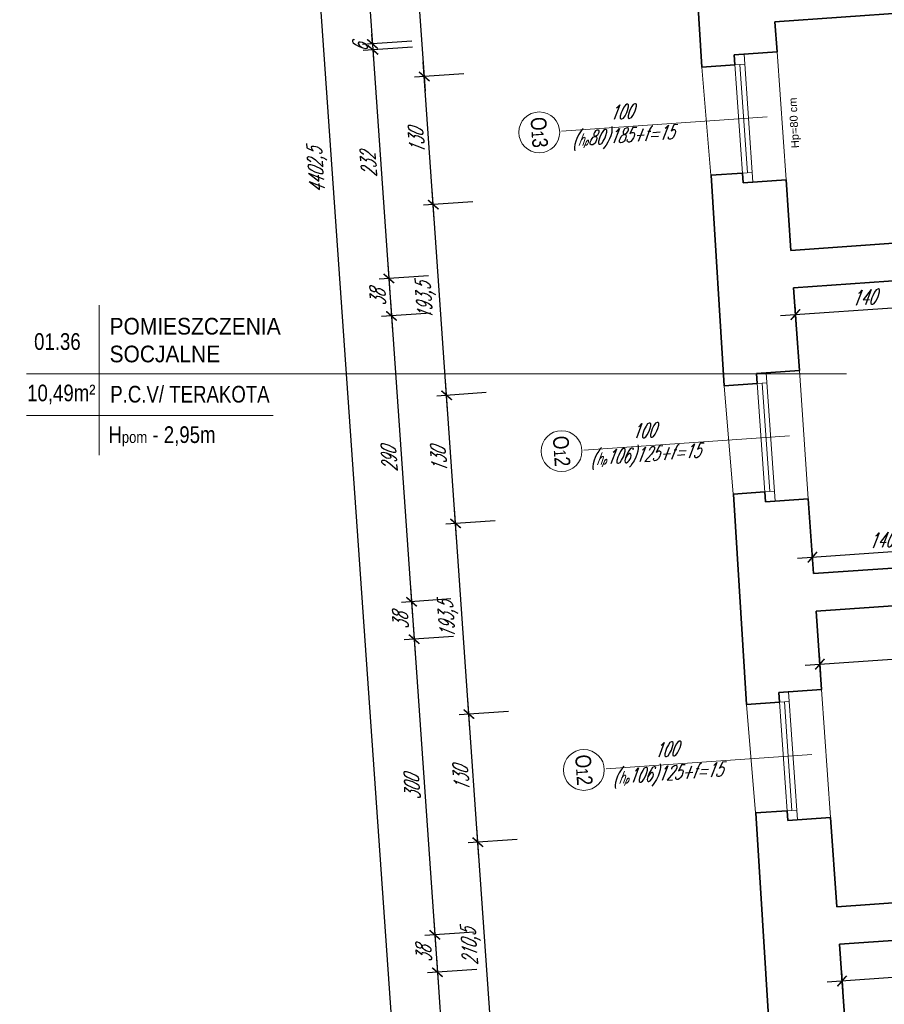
# Model space of a CAD drawing. Header units: millimetres. Extents: x 402 to 79005, y -7782 to 89952.
# Tile 200 of 256: x 21296 to 22171, y 37039 to 38036. Entities that reach past the tile are written whole.
import ezdxf

# ---------------------------------------------------------------- set-up
doc = ezdxf.new("R2010")
doc.units = ezdxf.units.MM
doc.header["$LTSCALE"] = 10
doc.layers.get('0').update_dxf_attribs({"lineweight": 0})
doc.layers.get('Defpoints').update_dxf_attribs({"color": 253})
for name, color, linetype, lineweight in [('01 parter - ściany', 253, 'Continuous', 35), ('03-01_okna', 253, 'Continuous', 15), ('04-1_widok', 253, 'Continuous', 5), ('05-01_wymiary', 253, 'Continuous', 5), ('05-03_opis', 253, 'Continuous', 5)]:
    doc.layers.add(name, color=color, linetype=linetype, lineweight=lineweight)
doc.styles.add('ariel', font='ARIAL.TTF', dxfattribs={"width": 0.8})
doc.styles.add('ariel_wym', font='simplex.shx', dxfattribs={"width": 0.65, "oblique": 25})
doc.styles.get("Standard").update_dxf_attribs({"font": 'arial.ttf'})
doc.dimstyles.new('ariel 50', dxfattribs={"dimtxt": 15, "dimasz": 10, "dimexe": 10, "dimexo": 0, "dimgap": 5, "dimtad": 1, "dimdec": 1, "dimrnd": 0.5, "dimtxsty": 'ariel_wym', "dimblk": 'ARCHTICK', "dimcen": 2.5, "dimdle": 15, "dimazin": 0, "dimtfac": 1, "dimtdec": 1, "dimtix": 1, "dimtmove": 0, "dimatfit": 3, "dimldrblk": 'DOT', "dimfxl": 0, "dimarcsym": 0})
doc.dimstyles.new('ariel 50 wnętrze', dxfattribs={"dimtxt": 15, "dimasz": 10, "dimexe": 10, "dimexo": 0, "dimgap": 5, "dimtad": 1, "dimdec": 1, "dimrnd": 0.5, "dimtxsty": 'ariel_wym', "dimblk": 'ARCHTICK', "dimcen": 2.5, "dimdle": 15, "dimazin": 0, "dimtfac": 1, "dimtdec": 1, "dimtix": 1, "dimtmove": 0, "dimatfit": 3, "dimldrblk": 'DOT', "dimfxl": 0, "dimarcsym": 0})

# ---------------------------------------------------------------- blocks, each defined once
blk = doc.blocks.new('_ArchTick')
at = {"color": 0, "linetype": 'ByBlock', "const_width": 0.15}
blk.add_lwpolyline([(-0.5, -0.5), (0.5, 0.5)], dxfattribs=at)
blk = doc.blocks.new('*D41')
at = {"layer": '05-01_wymiary', "color": 0, "lineweight": -2}
for p, q in [((21775.66, 36978.18), (21758.88, 37218.09)), ((21799.83, 37205.92), (21749.96, 37202.43)), ((21814.52, 36995.93), (21764.64, 36992.45))]:
    blk.add_line(p, q, dxfattribs=at)
at = {"layer": 'Defpoints', "color": 0}
for p in [(22116.88, 37228.09), (21759.93, 37203.13), (22131.56, 37018.1)]:
    blk.add_point(p, dxfattribs=at)
at = {"layer": '05-01_wymiary', "color": 0, "lineweight": -2, "xscale": 10, "yscale": 10, "zscale": 10}
for p, rotation in [((21759.93, 37203.13), 94.00000000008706), ((21774.61, 36993.14), 274.0000000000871)]:
    blk.add_blockref('_ArchTick', p, dxfattribs=dict(at, rotation=rotation))
at = {"layer": '05-01_wymiary', "color": 0, "insert": (21753.38, 37097.16), "char_height": 15, "attachment_point": 5, "rotation": 94, "style": 'ariel_wym'}
blk.add_mtext('210,5', dxfattribs=at)
blk = doc.blocks.new('_Dot')
at = {"color": 0, "linetype": 'ByBlock', "lineweight": -2}
blk.add_line((-0.5, 0), (-1, 0), dxfattribs=at)
at = {"color": 0, "linetype": 'ByBlock', "const_width": 0.5}
blk.add_lwpolyline([(-0.25, 0, 1), (0.25, 0, 1)], format="xyb", close=True, dxfattribs=at)
blk = doc.blocks.new('*D42')
at = {"layer": '05-01_wymiary', "color": 0, "lineweight": -2}
for p, q in [((21760.98, 37188.17), (21749.82, 37347.78)), ((21790.77, 37335.6), (21740.89, 37332.12)), ((21799.83, 37205.92), (21749.96, 37202.43))]:
    blk.add_line(p, q, dxfattribs=at)
at = {"layer": 'Defpoints', "color": 0}
for p in [(22107.81, 37357.77), (21750.86, 37332.81), (22116.88, 37228.09)]:
    blk.add_point(p, dxfattribs=at)
at = {"layer": '05-01_wymiary', "color": 0, "lineweight": -2, "xscale": 10, "yscale": 10, "zscale": 10}
for p, rotation in [((21750.86, 37332.81), 94.000000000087), ((21759.93, 37203.13), 274.000000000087)]:
    blk.add_blockref('_ArchTick', p, dxfattribs=dict(at, rotation=rotation))
at = {"layer": '05-01_wymiary', "color": 0, "insert": (21742.93, 37267.1), "char_height": 15, "attachment_point": 5, "rotation": 94, "style": 'ariel_wym'}
blk.add_mtext('130', dxfattribs=at)
blk = doc.blocks.new('*D43')
at = {"layer": '05-01_wymiary', "color": 0, "lineweight": -2}
for p, q in [((21751.91, 37317.85), (21736.32, 37540.81)), ((21777.27, 37528.63), (21727.39, 37525.14)), ((21790.77, 37335.6), (21740.89, 37332.12))]:
    blk.add_line(p, q, dxfattribs=at)
at = {"layer": 'Defpoints', "color": 0}
for p in [(22094.31, 37550.8), (21737.36, 37525.84), (22107.81, 37357.77)]:
    blk.add_point(p, dxfattribs=at)
at = {"layer": '05-01_wymiary', "color": 0, "lineweight": -2, "xscale": 10, "yscale": 10, "zscale": 10}
for p, rotation in [((21737.36, 37525.84), 94.00000000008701), ((21750.86, 37332.81), 274.000000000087)]:
    blk.add_blockref('_ArchTick', p, dxfattribs=dict(at, rotation=rotation))
at = {"layer": '05-01_wymiary', "color": 0, "insert": (21730.22, 37428.36), "char_height": 15, "attachment_point": 5, "rotation": 94, "style": 'ariel_wym'}
blk.add_mtext('193,5', dxfattribs=at)
blk = doc.blocks.new('*D44')
at = {"layer": '05-01_wymiary', "color": 0, "lineweight": -2}
for p, q in [((21738.41, 37510.88), (21727.25, 37670.49)), ((21768.2, 37658.32), (21718.32, 37654.83)), ((21777.27, 37528.63), (21727.39, 37525.14))]:
    blk.add_line(p, q, dxfattribs=at)
at = {"layer": 'Defpoints', "color": 0}
for p in [(22085.25, 37680.49), (21728.3, 37655.53), (22094.31, 37550.8)]:
    blk.add_point(p, dxfattribs=at)
at = {"layer": '05-01_wymiary', "color": 0, "lineweight": -2, "xscale": 10, "yscale": 10, "zscale": 10}
for p, rotation in [((21728.3, 37655.53), 94.00000000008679), ((21737.36, 37525.84), 274.0000000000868)]:
    blk.add_blockref('_ArchTick', p, dxfattribs=dict(at, rotation=rotation))
at = {"layer": '05-01_wymiary', "color": 0, "insert": (21720.36, 37589.81), "char_height": 15, "attachment_point": 5, "rotation": 94, "style": 'ariel_wym'}
blk.add_mtext('130', dxfattribs=at)
blk = doc.blocks.new('*D45')
at = {"layer": '05-01_wymiary', "color": 0, "lineweight": -2}
for p, q in [((21729.34, 37640.56), (21713.75, 37863.52)), ((21754.7, 37851.34), (21704.82, 37847.86)), ((21768.2, 37658.32), (21718.32, 37654.83))]:
    blk.add_line(p, q, dxfattribs=at)
at = {"layer": 'Defpoints', "color": 0}
for p in [(22071.75, 37873.51), (21714.8, 37848.55), (22085.25, 37680.49)]:
    blk.add_point(p, dxfattribs=at)
at = {"layer": '05-01_wymiary', "color": 0, "lineweight": -2, "xscale": 10, "yscale": 10, "zscale": 10}
for p, rotation in [((21714.8, 37848.55), 94.0000000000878), ((21728.3, 37655.53), 274.0000000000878)]:
    blk.add_blockref('_ArchTick', p, dxfattribs=dict(at, rotation=rotation))
at = {"layer": '05-01_wymiary', "color": 0, "insert": (21707.65, 37751.07), "char_height": 15, "attachment_point": 5, "rotation": 94, "style": 'ariel_wym'}
blk.add_mtext('193,5', dxfattribs=at)
blk = doc.blocks.new('*D46')
at = {"layer": '05-01_wymiary', "color": 0, "lineweight": -2}
for p, q in [((21715.84, 37833.59), (21704.68, 37993.2)), ((21745.63, 37981.03), (21695.75, 37977.54)), ((21754.7, 37851.34), (21704.82, 37847.86))]:
    blk.add_line(p, q, dxfattribs=at)
at = {"layer": 'Defpoints', "color": 0}
for p in [(22062.68, 38003.2), (21705.73, 37978.24), (22071.75, 37873.51)]:
    blk.add_point(p, dxfattribs=at)
at = {"layer": '05-01_wymiary', "color": 0, "lineweight": -2, "xscale": 10, "yscale": 10, "zscale": 10}
for p, rotation in [((21705.73, 37978.24), 94.00000000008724), ((21714.8, 37848.55), 274.0000000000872)]:
    blk.add_blockref('_ArchTick', p, dxfattribs=dict(at, rotation=rotation))
at = {"layer": '05-01_wymiary', "color": 0, "insert": (21697.79, 37912.52), "char_height": 15, "attachment_point": 5, "rotation": 94, "style": 'ariel_wym'}
blk.add_mtext('130', dxfattribs=at)
blk = doc.blocks.new('*D47')
at = {"layer": '05-01_wymiary', "color": 0, "lineweight": -2}
for p, q in [((21706.78, 37963.27), (21691.01, 38188.72)), ((21731.96, 38176.55), (21682.08, 38173.06)), ((21745.63, 37981.03), (21695.75, 37977.54))]:
    blk.add_line(p, q, dxfattribs=at)
at = {"layer": 'Defpoints', "color": 0}
for p in [(22049.01, 38198.72), (21692.06, 38173.76), (22062.68, 38003.2)]:
    blk.add_point(p, dxfattribs=at)
at = {"layer": '05-01_wymiary', "color": 0, "lineweight": -2, "xscale": 10, "yscale": 10, "zscale": 10}
for p, rotation in [((21692.06, 38173.76), 94.0000000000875), ((21705.73, 37978.24), 274.0000000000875)]:
    blk.add_blockref('_ArchTick', p, dxfattribs=dict(at, rotation=rotation))
at = {"layer": '05-01_wymiary', "color": 0, "insert": (21686.42, 38075.13), "char_height": 15, "attachment_point": 5, "rotation": 94, "style": 'ariel_wym'}
blk.add_mtext('196', dxfattribs=at)
blk = doc.blocks.new('*D73')
at = {"layer": '05-01_wymiary', "color": 0, "lineweight": -2}
for p, q in [((21628.09, 38371.78), (21654.35, 37996.23)), ((21669.04, 38359.61), (21619.16, 38356.12)), ((21693.21, 38013.98), (21643.33, 38010.49))]:
    blk.add_line(p, q, dxfattribs=at)
at = {"layer": 'Defpoints', "color": 0}
for p in [(22035.96, 38385.26), (22060.13, 38039.64), (21653.3, 38011.19)]:
    blk.add_point(p, dxfattribs=at)
at = {"layer": '05-01_wymiary', "color": 0, "lineweight": -2, "xscale": 10, "yscale": 10, "zscale": 10}
for p, rotation in [((21629.14, 38356.82), 94.00000000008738), ((21653.3, 38011.19), 274.0000000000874)]:
    blk.add_blockref('_ArchTick', p, dxfattribs=dict(at, rotation=rotation))
at = {"layer": '05-01_wymiary', "color": 0, "insert": (21627.32, 38183.03), "char_height": 15, "attachment_point": 5, "rotation": 94, "style": 'ariel_wym'}
blk.add_mtext('346,5', dxfattribs=at)
blk = doc.blocks.new('*D74')
at = {"layer": '05-01_wymiary', "color": 0, "lineweight": -2}
for p, q in [((21653.3, 38011.19), (21652.61, 38021.17)), ((21693.21, 38013.98), (21643.33, 38010.49)), ((21693.62, 38008), (21643.75, 38004.51)), ((21653.3, 38011.19), (21653.72, 38005.21)), ((21653.72, 38005.21), (21654.42, 37995.23))]:
    blk.add_line(p, q, dxfattribs=at)
at = {"layer": 'Defpoints', "color": 0}
for p in [(22060.13, 38039.64), (22060.55, 38033.66), (21653.72, 38005.21)]:
    blk.add_point(p, dxfattribs=at)
at = {"layer": '05-01_wymiary', "color": 0, "lineweight": -2, "xscale": 10, "yscale": 10, "zscale": 10}
for p, rotation in [((21653.3, 38011.19), 274.0000000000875), ((21653.72, 38005.21), 94.0000000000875)]:
    blk.add_blockref('_ArchTick', p, dxfattribs=dict(at, rotation=rotation))
at = {"layer": '05-01_wymiary', "color": 0, "insert": (21641.04, 38007.33), "char_height": 15, "attachment_point": 5, "rotation": 94, "style": 'ariel_wym'}
blk.add_mtext('6', dxfattribs=at)
blk = doc.blocks.new('*D75')
at = {"layer": '05-01_wymiary', "color": 0, "lineweight": -2}
for p, q in [((21652.68, 38020.17), (21670.95, 37758.81)), ((21693.62, 38008), (21643.75, 38004.51)), ((21709.81, 37776.56), (21659.93, 37773.07))]:
    blk.add_line(p, q, dxfattribs=at)
at = {"layer": 'Defpoints', "color": 0}
for p in [(22060.55, 38033.66), (22076.73, 37802.22), (21669.91, 37773.77)]:
    blk.add_point(p, dxfattribs=at)
at = {"layer": '05-01_wymiary', "color": 0, "lineweight": -2, "xscale": 10, "yscale": 10, "zscale": 10}
for p, rotation in [((21653.72, 38005.21), 94.0000000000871), ((21669.91, 37773.77), 274.0000000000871)]:
    blk.add_blockref('_ArchTick', p, dxfattribs=dict(at, rotation=rotation))
at = {"layer": '05-01_wymiary', "color": 0, "insert": (21649.34, 37888.62), "char_height": 15, "attachment_point": 5, "rotation": 94, "style": 'ariel_wym'}
blk.add_mtext('232', dxfattribs=at)
blk = doc.blocks.new('*D76')
at = {"layer": '05-01_wymiary', "color": 0, "lineweight": -2}
for p, q in [((21668.86, 37788.74), (21673.6, 37720.9)), ((21709.81, 37776.56), (21659.93, 37773.07)), ((21712.46, 37738.65), (21662.58, 37735.17))]:
    blk.add_line(p, q, dxfattribs=at)
at = {"layer": 'Defpoints', "color": 0}
for p in [(22076.73, 37802.22), (22079.38, 37764.31), (21672.56, 37735.86)]:
    blk.add_point(p, dxfattribs=at)
at = {"layer": '05-01_wymiary', "color": 0, "lineweight": -2, "xscale": 10, "yscale": 10, "zscale": 10}
for p, rotation in [((21669.91, 37773.77), 94.0000000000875), ((21672.56, 37735.86), 274.0000000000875)]:
    blk.add_blockref('_ArchTick', p, dxfattribs=dict(at, rotation=rotation))
at = {"layer": '05-01_wymiary', "color": 0, "insert": (21658.76, 37753.95), "char_height": 15, "attachment_point": 5, "rotation": 94, "style": 'ariel_wym'}
blk.add_mtext('38', dxfattribs=at)
blk = doc.blocks.new('*D77')
at = {"layer": '05-01_wymiary', "color": 0, "lineweight": -2}
for p, q in [((21671.51, 37750.83), (21693.83, 37431.61)), ((21712.46, 37738.65), (21662.58, 37735.17)), ((21732.69, 37449.36), (21682.81, 37445.87))]:
    blk.add_line(p, q, dxfattribs=at)
at = {"layer": 'Defpoints', "color": 0}
for p in [(22079.38, 37764.31), (22099.61, 37475.02), (21692.79, 37446.57)]:
    blk.add_point(p, dxfattribs=at)
at = {"layer": '05-01_wymiary', "color": 0, "lineweight": -2, "xscale": 10, "yscale": 10, "zscale": 10}
for p, rotation in [((21672.56, 37735.86), 94.00000000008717), ((21692.79, 37446.57), 274.0000000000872)]:
    blk.add_blockref('_ArchTick', p, dxfattribs=dict(at, rotation=rotation))
at = {"layer": '05-01_wymiary', "color": 0, "insert": (21670.2, 37590.35), "char_height": 15, "attachment_point": 5, "rotation": 94, "style": 'ariel_wym'}
blk.add_mtext('290', dxfattribs=at)
blk = doc.blocks.new('*D78')
at = {"layer": '05-01_wymiary', "color": 0, "lineweight": -2}
for p, q in [((21691.74, 37461.53), (21696.48, 37393.7)), ((21732.69, 37449.36), (21682.81, 37445.87)), ((21735.34, 37411.45), (21685.46, 37407.97))]:
    blk.add_line(p, q, dxfattribs=at)
at = {"layer": 'Defpoints', "color": 0}
for p in [(22099.61, 37475.02), (22102.26, 37437.11), (21695.44, 37408.66)]:
    blk.add_point(p, dxfattribs=at)
at = {"layer": '05-01_wymiary', "color": 0, "lineweight": -2, "xscale": 10, "yscale": 10, "zscale": 10}
for p, rotation in [((21692.79, 37446.57), 94.0000000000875), ((21695.44, 37408.66), 274.0000000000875)]:
    blk.add_blockref('_ArchTick', p, dxfattribs=dict(at, rotation=rotation))
at = {"layer": '05-01_wymiary', "color": 0, "insert": (21681.64, 37426.75), "char_height": 15, "attachment_point": 5, "rotation": 94, "style": 'ariel_wym'}
blk.add_mtext('38', dxfattribs=at)
blk = doc.blocks.new('*D79')
at = {"layer": '05-01_wymiary', "color": 0, "lineweight": -2}
for p, q in [((21694.39, 37423.63), (21717.41, 37094.43)), ((21735.34, 37411.45), (21685.46, 37407.97)), ((21756.27, 37112.18), (21706.39, 37108.7))]:
    blk.add_line(p, q, dxfattribs=at)
at = {"layer": 'Defpoints', "color": 0}
for p in [(22102.26, 37437.11), (22123.19, 37137.84), (21716.36, 37109.39)]:
    blk.add_point(p, dxfattribs=at)
at = {"layer": '05-01_wymiary', "color": 0, "lineweight": -2, "xscale": 10, "yscale": 10, "zscale": 10}
for p, rotation in [((21695.44, 37408.66), 94.00000000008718), ((21716.36, 37109.39), 274.0000000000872)]:
    blk.add_blockref('_ArchTick', p, dxfattribs=dict(at, rotation=rotation))
at = {"layer": '05-01_wymiary', "color": 0, "insert": (21693.43, 37258.16), "char_height": 15, "attachment_point": 5, "rotation": 94, "style": 'ariel_wym'}
blk.add_mtext('300', dxfattribs=at)
blk = doc.blocks.new('*D80')
at = {"layer": '05-01_wymiary', "color": 0, "lineweight": -2}
for p, q in [((21715.32, 37124.36), (21720.06, 37056.52)), ((21756.27, 37112.18), (21706.39, 37108.7)), ((21758.92, 37074.28), (21709.04, 37070.79))]:
    blk.add_line(p, q, dxfattribs=at)
at = {"layer": 'Defpoints', "color": 0}
for p in [(22123.19, 37137.84), (22125.84, 37099.94), (21719.01, 37071.49)]:
    blk.add_point(p, dxfattribs=at)
at = {"layer": '05-01_wymiary', "color": 0, "lineweight": -2, "xscale": 10, "yscale": 10, "zscale": 10}
for p, rotation in [((21716.36, 37109.39), 94.00000000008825), ((21719.01, 37071.49), 274.0000000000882)]:
    blk.add_blockref('_ArchTick', p, dxfattribs=dict(at, rotation=rotation))
at = {"layer": '05-01_wymiary', "color": 0, "insert": (21705.22, 37089.57), "char_height": 15, "attachment_point": 5, "rotation": 94, "style": 'ariel_wym'}
blk.add_mtext('38', dxfattribs=at)
blk = doc.blocks.new('*D81')
at = {"layer": '05-01_wymiary', "color": 0, "lineweight": -2}
for p, q in [((21717.97, 37086.45), (21764.91, 36415.09)), ((21758.92, 37074.28), (21709.04, 37070.79)), ((21803.77, 36432.84), (21753.89, 36429.36))]:
    blk.add_line(p, q, dxfattribs=at)
at = {"layer": 'Defpoints', "color": 0}
for p in [(22125.84, 37099.94), (22170.57, 36458.49), (21763.87, 36430.05)]:
    blk.add_point(p, dxfattribs=at)
at = {"layer": '05-01_wymiary', "color": 0, "lineweight": -2, "xscale": 10, "yscale": 10, "zscale": 10}
for p, rotation in [((21719.01, 37071.49), 94.00000000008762), ((21763.87, 36430.05), 274.0000000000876)]:
    blk.add_blockref('_ArchTick', p, dxfattribs=dict(at, rotation=rotation))
at = {"layer": '05-01_wymiary', "color": 0, "insert": (21728.97, 36749.9), "char_height": 15, "attachment_point": 5, "rotation": 94, "style": 'ariel_wym'}
blk.add_mtext('643', dxfattribs=at)
blk = doc.blocks.new('*D84')
at = {"layer": '05-01_wymiary', "color": 0, "lineweight": -2}
for p, q in [((21457.46, 40095.08), (21766.67, 35673.22)), ((21498.41, 40082.9), (21448.53, 40079.41)), ((21805.52, 35690.97), (21755.65, 35687.48))]:
    blk.add_line(p, q, dxfattribs=at)
at = {"layer": 'Defpoints', "color": 0}
for p in [(21838.4, 40106.68), (22246.18, 35721.78), (21765.62, 35688.18)]:
    blk.add_point(p, dxfattribs=at)
at = {"layer": '05-01_wymiary', "color": 0, "lineweight": -2, "xscale": 10, "yscale": 10, "zscale": 10}
for p, rotation in [((21458.51, 40080.11), 94.00000000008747), ((21765.62, 35688.18), 274.0000000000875)]:
    blk.add_blockref('_ArchTick', p, dxfattribs=dict(at, rotation=rotation))
at = {"layer": '05-01_wymiary', "color": 0, "insert": (21598.17, 37883.17), "char_height": 15, "attachment_point": 5, "rotation": 94, "style": 'ariel_wym'}
blk.add_mtext('4402,5', dxfattribs=at)
blk = doc.blocks.new('*D480')
at = {"layer": '05-01_wymiary', "color": 0, "lineweight": -2}
for p, q in [((22238.81, 37491.43), (22237.41, 37511.38)), ((22083.49, 37490.59), (22253.07, 37502.45)), ((22099.15, 37481.66), (22097.75, 37501.62))]:
    blk.add_line(p, q, dxfattribs=at)
at = {"layer": 'Defpoints', "color": 0}
for p in [(22238.11, 37501.41), (22239.27, 37484.79), (22099.61, 37475.02)]:
    blk.add_point(p, dxfattribs=at)
at = {"layer": '05-01_wymiary', "color": 0, "lineweight": -2, "xscale": 10, "yscale": 10, "zscale": 10}
for p, rotation in [((22238.11, 37501.41), 3.999999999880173), ((22098.45, 37491.64), 183.9999999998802)]:
    blk.add_blockref('_ArchTick', p, dxfattribs=dict(at, rotation=rotation))
at = {"layer": '05-01_wymiary', "color": 0, "insert": (22167.41, 37508.99), "char_height": 15, "attachment_point": 5, "rotation": 4, "style": 'ariel_wym'}
blk.add_mtext('140', dxfattribs=at)
blk = doc.blocks.new('*D532')
at = {"layer": '05-01_wymiary', "color": 0, "lineweight": -2}
for p, q in [((22220.24, 37756.98), (22221.63, 37737.03)), ((22066.31, 37736.2), (22235.9, 37748.06)), ((22080.58, 37747.22), (22081.97, 37727.27))]:
    blk.add_line(p, q, dxfattribs=at)
at = {"layer": 'Defpoints', "color": 0}
for p in [(22219.04, 37774.08), (22079.38, 37764.31), (22220.94, 37747.01)]:
    blk.add_point(p, dxfattribs=at)
at = {"layer": '05-01_wymiary', "color": 0, "lineweight": -2, "xscale": 10, "yscale": 10, "zscale": 10}
for p, rotation in [((22220.94, 37747.01), 3.999999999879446), ((22081.28, 37737.24), 183.9999999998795)]:
    blk.add_blockref('_ArchTick', p, dxfattribs=dict(at, rotation=rotation))
at = {"layer": '05-01_wymiary', "color": 0, "insert": (22150.23, 37754.6), "char_height": 15, "attachment_point": 5, "rotation": 4, "style": 'ariel_wym'}
blk.add_mtext('140', dxfattribs=at)
blk = doc.blocks.new('*D539')
at = {"layer": '05-01_wymiary', "color": 0, "lineweight": -2}
for p, q in [((22091.05, 37382.38), (22722.51, 37426.54)), ((22706.85, 37435.47), (22708.25, 37415.52)), ((22105.32, 37393.41), (22106.72, 37373.45))]:
    blk.add_line(p, q, dxfattribs=at)
at = {"layer": 'Defpoints', "color": 0}
for p in [(22703.79, 37479.17), (22102.26, 37437.11), (22707.55, 37425.49)]:
    blk.add_point(p, dxfattribs=at)
at = {"layer": '05-01_wymiary', "color": 0, "lineweight": -2, "xscale": 10, "yscale": 10, "zscale": 10}
for p, rotation in [((22707.55, 37425.49), 3.999999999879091), ((22106.02, 37383.43), 183.9999999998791)]:
    blk.add_blockref('_ArchTick', p, dxfattribs=dict(at, rotation=rotation))
at = {"layer": '05-01_wymiary', "color": 0, "insert": (22405.91, 37416.93), "char_height": 15, "attachment_point": 5, "rotation": 4, "style": 'ariel_wym'}
blk.add_mtext('603', dxfattribs=at)
blk = doc.blocks.new('*D545')
at = {"layer": '05-01_wymiary', "color": 0, "lineweight": -2}
for p, q in [((22728.66, 37114.68), (22730.05, 37094.72)), ((22744.32, 37105.75), (22113.48, 37061.63)), ((22127.75, 37072.66), (22129.14, 37052.7))]:
    blk.add_line(p, q, dxfattribs=at)
at = {"layer": 'Defpoints', "color": 0}
for p in [(22726.75, 37141.95), (22125.84, 37099.94), (22128.45, 37062.68)]:
    blk.add_point(p, dxfattribs=at)
at = {"layer": '05-01_wymiary', "color": 0, "lineweight": -2, "xscale": 10, "yscale": 10, "zscale": 10}
for p, rotation in [((22729.35, 37104.7), 3.999999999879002), ((22128.45, 37062.68), 183.999999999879)]:
    blk.add_blockref('_ArchTick', p, dxfattribs=dict(at, rotation=rotation))
at = {"layer": '05-01_wymiary', "color": 0, "insert": (22427.93, 37097.58), "char_height": 15, "attachment_point": 5, "rotation": 4, "style": 'ariel_wym'}
blk.add_mtext('602,5', dxfattribs=at)

msp = doc.modelspace()

# ---------------------------------------------------------------- linework, layer by layer
at = {"layer": '01 parter - ściany'}
for p, q in [((21986.564, 37987.851), (21973.241, 38203.446)), ((22060.549, 38033.655), (22662.081, 38075.718)), ((22062.679, 38003.198), (22060.549, 38033.655)), ((22062.679, 38003.198), (22019.282, 38000.163)), ((22019.282, 38000.163), (22019.979, 37990.187)), ((22019.979, 37990.187), (21986.564, 37987.851)), ((22027.652, 37880.455), (21995.633, 37878.216)), ((22009.131, 37665.139), (21995.981, 37878.241)), ((22028.35, 37870.48), (22027.652, 37880.455)), ((22071.748, 37873.514), (22028.35, 37870.48)), ((22076.733, 37802.22), (22071.748, 37873.514)), ((22076.733, 37802.22), (22678.264, 37844.283)), ((22079.384, 37764.313), (22219.043, 37774.079)), ((22085.245, 37680.486), (22079.384, 37764.313)), ((22085.245, 37680.486), (22041.848, 37677.451)), ((22041.848, 37677.451), (22042.545, 37667.475)), ((22042.545, 37667.475), (22009.131, 37665.139)), ((22050.219, 37557.743), (22018.199, 37555.504)), ((22050.916, 37547.768), (22050.219, 37557.743)), ((22031.697, 37342.427), (22018.548, 37555.529)), ((22094.314, 37550.802), (22050.916, 37547.768)), ((22099.613, 37475.019), (22094.314, 37550.802)), ((22099.613, 37475.019), (22239.272, 37484.785)), ((22102.264, 37437.112), (22531.411, 37467.121)), ((22102.264, 37437.112), (22531.411, 37467.121)), ((22107.812, 37357.774), (22102.264, 37437.112)), ((22107.812, 37357.774), (22064.414, 37354.739)), ((22064.414, 37354.739), (22065.112, 37344.763)), ((22065.112, 37344.763), (22031.697, 37342.427)), ((22072.785, 37235.031), (22040.765, 37232.792)), ((22055.449, 37002.756), (22041.114, 37232.817)), ((22073.482, 37225.056), (22072.785, 37235.031)), ((22116.88, 37228.09), (22073.482, 37225.056)), ((22123.191, 37137.843), (22116.88, 37228.09)), ((22123.191, 37137.843), (22724.098, 37179.862)), ((22125.841, 37099.935), (22726.749, 37141.955)), ((22131.564, 37018.103), (22125.841, 37099.935))]:
    msp.add_line(p, q, dxfattribs=at)
at = {"layer": '03-01_okna', "linetype": 'Continuous', "lineweight": 0}
for p, q in [((22028.35, 37870.48), (22019.282, 38000.163)), ((22038.326, 37871.177), (22029.257, 38000.86)), ((21995.633, 37878.216), (21986.564, 37987.851)), ((22029.955, 37990.885), (22019.979, 37990.187)), ((22032.64, 37880.804), (22024.967, 37990.536)), ((22037.628, 37881.153), (22027.652, 37880.455)), ((22050.916, 37547.768), (22041.848, 37677.451)), ((22060.892, 37548.465), (22051.823, 37678.148)), ((22052.521, 37668.173), (22042.545, 37667.475)), ((22055.206, 37558.092), (22047.533, 37667.824)), ((22018.199, 37555.504), (22009.131, 37665.139)), ((22060.194, 37558.441), (22050.219, 37557.743)), ((22073.482, 37225.056), (22064.414, 37354.739)), ((22083.458, 37225.753), (22074.39, 37355.437)), ((22040.765, 37232.792), (22031.697, 37342.427)), ((22075.087, 37345.461), (22065.112, 37344.763)), ((22077.773, 37235.38), (22070.099, 37345.112)), ((22082.76, 37235.729), (22072.785, 37235.031))]:
    msp.add_line(p, q, dxfattribs=at)
at = {"layer": '04-1_widok'}
for p, q in [((22062.679, 38003.198), (22071.748, 37873.514)), ((22085.245, 37680.486), (22094.314, 37550.802)), ((22107.812, 37357.774), (22116.88, 37228.09))]:
    msp.add_line(p, q, dxfattribs=at)
at = {"layer": '05-03_opis', "lineweight": 0}
for p, q in [((22052.603, 37937.334), (21844.71, 37922.797)), ((22075.169, 37614.622), (21867.276, 37600.085)), ((22097.735, 37291.91), (21889.842, 37277.373))]:
    msp.add_line(p, q, dxfattribs=at)
at = {"layer": '05-03_opis'}
for p, q in [((21376.649, 37746.819), (21376.649, 37595.011)), ((21303.231, 37677.16), (22132.93, 37677.16)), ((21303.231, 37635.143), (21552.868, 37635.143))]:
    msp.add_line(p, q, dxfattribs=at)
at = {"layer": '05-03_opis', "lineweight": 0}
for centre in [(21822.041, 37921.713), (21844.607, 37599.001), (21867.173, 37276.289)]:
    msp.add_circle(centre, 20.689, dxfattribs=at)

# ---------------------------------------------------------------- texts
at = {"layer": '04-1_widok', "insert": (22087.476, 37906.041), "char_height": 8, "width": 160.59049, "attachment_point": 7, "rotation": 93.018077}
msp.add_mtext('Hp=80 cm', dxfattribs=at)
at = {"layer": '05-03_opis', "lineweight": 0, "attachment_point": 5}
for s, insert, char_height, width, rotation, style in [('100\\P({\\H0.8333x;h\\H0.6x;p}80)185+f=15', (21905.854, 37928.146), 14.4, 62.66128, 4, 'ariel_wym'), ('O{\\H0.7576x;1}3', (21822.041, 37921.713), 15.84, 75.19353, 274, 'ariel'), ('100\\P({\\H0.8333x;h\\H0.6x;p}106)125+f=15', (21928.42, 37605.434), 14.4, 62.66128, 4, 'ariel_wym'), ('O{\\H0.7576x;1}2', (21844.607, 37599.001), 15.84, 75.19353, 274, 'ariel'), ('100\\P({\\H0.8333x;h\\H0.6x;p}106)125+f=15', (21950.986, 37282.722), 14.4, 62.66128, 4, 'ariel_wym'), ('O{\\H0.7576x;1}2', (21867.173, 37276.289), 15.84, 75.19353, 274, 'ariel')]:
    msp.add_mtext(s, dxfattribs=dict(at, insert=insert, char_height=char_height, width=width, rotation=rotation, style=style))
at = {"layer": '05-03_opis', "char_height": 16.86485, "style": 'ariel'}
for s, insert, width, attachment_point in [('\\W0.9;{\\fArial|b0|i0|c238|p34;POMIESZCZENIA\\PSOCJALNE}', (21387.25, 37711.313), 337.5404, 4), ('{\\fArial|b0|i0|c238|p34;01.36}', (21334.452, 37709.851), 78.4171, 5), ('{\\fArial|b0|i0|c238|p34;10,49m²}', (21338.41, 37656.35), 78.4171, 5), ('P.C.V/ TERAKOTA', (21387.942, 37656.548), 232.4081, 4), ('{\\fArial|b0|i0|c238|p34; H\\H0.7x;pom\\H1.429x; - 2,95m}', (21380.833, 37613.936), 232.4081, 4)]:
    msp.add_mtext(s, dxfattribs=dict(at, insert=insert, width=width, attachment_point=attachment_point))

# ---------------------------------------------------------------- dimensions: what is measured, and where the dimension line sits
at = {"layer": '05-01_wymiary'}
for base, p1, p2, angle, dimstyle, picture, middle in [((21765.622, 35688.18), (21838.402, 40106.677), (22246.181, 35721.784), 94, 'ariel 50', '*D84', (21598.171, 37883.175)), ((22220.936, 37747.009), (22079.384, 37764.313), (22219.043, 37774.079), 4, 'ariel 50 wnętrze', '*D532', (22150.234, 37754.595)), ((22238.11, 37501.407), (22099.613, 37475.019), (22239.272, 37484.785), 4, 'ariel 50 wnętrze', '*D480', (22167.408, 37508.993)), ((22707.549, 37425.493), (22102.264, 37437.112), (22703.795, 37479.175), 4, 'ariel 50 wnętrze', '*D539', (22405.911, 37416.931)), ((22128.447, 37062.68), (22726.749, 37141.955), (22125.841, 37099.935), 4, 'ariel 50 wnętrze', '*D545', (22427.929, 37097.585))]:
    dim = msp.add_linear_dim(base=base, p1=p1, p2=p2, angle=angle, dimstyle=dimstyle, dxfattribs=at)
    dim.commit()
    dim.dimension.update_dxf_attribs({"geometry": picture, "text_midpoint": middle})
for base, p1, p2, picture, middle in [((21653.303, 38011.192), (22035.962, 38385.265), (22060.131, 38039.64), '*D73', (21627.325, 38183.033)), ((21692.058, 38173.76), (22062.679, 38003.198), (22049.007, 38198.72), '*D47', (21686.424, 38075.127)), ((21653.722, 38005.207), (22060.131, 38039.64), (22060.549, 38033.655), '*D74', (21641.043, 38007.328)), ((21669.906, 37773.772), (22060.549, 38033.655), (22076.733, 37802.22), '*D75', (21649.344, 37888.618)), ((21705.73, 37978.237), (22071.748, 37873.514), (22062.679, 38003.198), '*D46', (21697.795, 37912.524)), ((21714.798, 37848.554), (22085.245, 37680.486), (22071.748, 37873.514), '*D45', (21707.653, 37751.068)), ((21672.556, 37735.865), (22076.733, 37802.22), (22079.384, 37764.313), '*D76', (21658.761, 37753.946)), ((21692.786, 37446.571), (22079.384, 37764.313), (22099.613, 37475.019), '*D77', (21670.201, 37590.346)), ((21728.296, 37655.525), (22094.314, 37550.802), (22085.245, 37680.486), '*D44', (21720.361, 37589.812)), ((21737.365, 37525.842), (22107.812, 37357.774), (22094.314, 37550.802), '*D43', (21730.219, 37428.356)), ((21695.436, 37408.664), (22099.613, 37475.019), (22102.264, 37437.112), '*D78', (21681.641, 37426.745)), ((21716.363, 37109.394), (22102.264, 37437.112), (22123.191, 37137.843), '*D79', (21693.43, 37258.157)), ((21750.862, 37332.813), (22116.88, 37228.09), (22107.812, 37357.774), '*D42', (21742.927, 37267.1)), ((21759.931, 37203.13), (22131.564, 37018.103), (22116.88, 37228.09), '*D41', (21753.378, 37097.165)), ((21719.014, 37071.487), (22123.191, 37137.843), (22125.841, 37099.935), '*D80', (21705.219, 37089.569)), ((21763.867, 36430.053), (22125.841, 37099.935), (22170.568, 36458.493), '*D81', (21728.971, 36749.898))]:
    dim = msp.add_linear_dim(base=base, p1=p1, p2=p2, angle=94, dimstyle='ariel 50', override={"dimtmove": 1}, dxfattribs=at)
    dim.commit()
    dim.dimension.update_dxf_attribs({"geometry": picture, "text_midpoint": middle})

doc.saveas('drawing.dxf')
